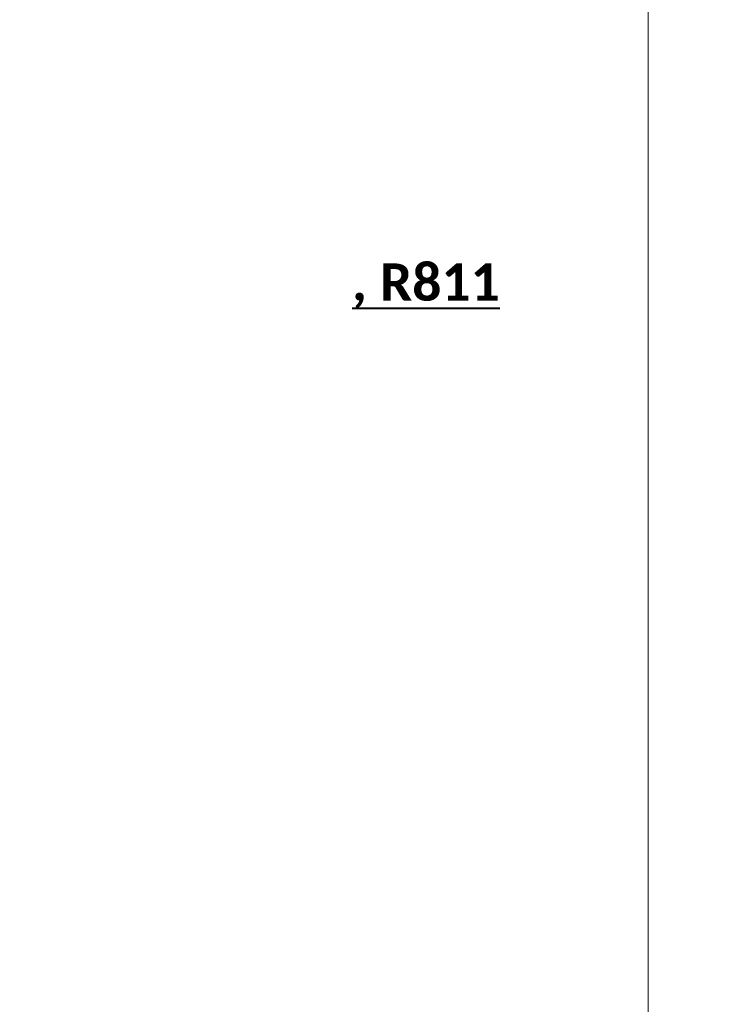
# Model space of a CAD drawing. Extents: x 2147430 to 2149265, y 2147284 to 2147540.
# Tile 12 of 18: x 2147757 to 2147814, y 2147341 to 2147420. Entities that reach past the tile are written whole.
import ezdxf
from ezdxf.enums import TextEntityAlignment as Align

# ---------------------------------------------------------------- set-up
doc = ezdxf.new("R2010")
doc.units = 0
doc.header["$MEASUREMENT"] = 0
doc.layers.add('B_ANNO_NOPLOT', color=47, linetype='Continuous', lineweight=18, plot=False)
doc.layers.add('B_ANNO_TEXT', color=7, linetype='Continuous', lineweight=18)
doc.layers.add('B_ANNO_TEXT_TITLE', color=7, linetype='Continuous', lineweight=40)
doc.styles.get("Standard").update_dxf_attribs({"font": 'calibri.ttf'})
doc.styles.add('Title', font='calibrib.ttf', dxfattribs={"height": 0.125})

# ---------------------------------------------------------------- blocks, each defined once
blk = doc.blocks.new('*U98')
at = {"layer": 'B_ANNO_NOPLOT', "flags": 128}
blk.add_lwpolyline([(2147429.679, 2147284.4533), (2147429.679, 2147536.4533), (2147753.6067, 2147536.4533), (2147753.6067, 2147523.3084), (2147807.679, 2147523.3084), (2147807.679, 2147324.9529), (2147746.2498, 2147324.9529), (2147746.2498, 2147284.4533)], close=True, dxfattribs=at)
blk = doc.blocks.new('*U108')
at = {"layer": 'B_ANNO_NOPLOT', "flags": 128}
blk.add_lwpolyline([(2147429.679, 2147284.453), (2147429.679, 2147536.453), (2147753.607, 2147536.453), (2147753.607, 2147523.308), (2147807.679, 2147523.308), (2147807.679, 2147324.953), (2147746.25, 2147324.953), (2147746.25, 2147284.453)], close=True, dxfattribs=at)
at = {"layer": 'B_ANNO_TEXT'}
for tag, p in [('BN1', (2147748.72, 2147489.021)), ('BN3', (2147756.97, 2147489.021)), ('BN2', (2147748.72, 2147481.763)), ('BN4', (2147756.97, 2147481.763))]:
    blk.add_attdef(tag, text='', height=1.5, dxfattribs=at).set_placement(p, align=Align.MIDDLE_CENTER)
blk = doc.blocks.new('*U219')
at = {"layer": 'B_ANNO_NOPLOT', "flags": 128}
blk.add_lwpolyline([(2147429.679, 2147284.453), (2147429.679, 2147536.453), (2147753.607, 2147536.453), (2147753.607, 2147523.308), (2147807.679, 2147523.308), (2147807.679, 2147324.953), (2147746.25, 2147324.953), (2147746.25, 2147284.453)], close=True, dxfattribs=at)
at = {"layer": 'B_ANNO_TEXT'}
for tag, p in [('DIM3', (2147766.578, 2147467.295)), ('DIM4', (2147766.578, 2147463.667)), ('DIM5', (2147766.578, 2147460.037))]:
    blk.add_attdef(tag, text='', height=1.5, dxfattribs=at).set_placement(p, align=Align.MIDDLE_CENTER)
at = {"layer": 'B_ANNO_TEXT_TITLE', "insert": (2147789.797, 2147398.424), "char_height": 3, "width": 14.5387, "attachment_point": 5, "style": 'Title'}
blk.add_mtext('{\\L, R811}', dxfattribs=at)

msp = doc.modelspace()

# ---------------------------------------------------------------- block references
msp.add_blockref('*U98', (0, 0))

# ---------------------------------------------------------------- next in the draw order: block references
for name in ['*U108', '*U219']:
    msp.add_blockref(name, (0, 0))

doc.saveas('drawing.dxf')
